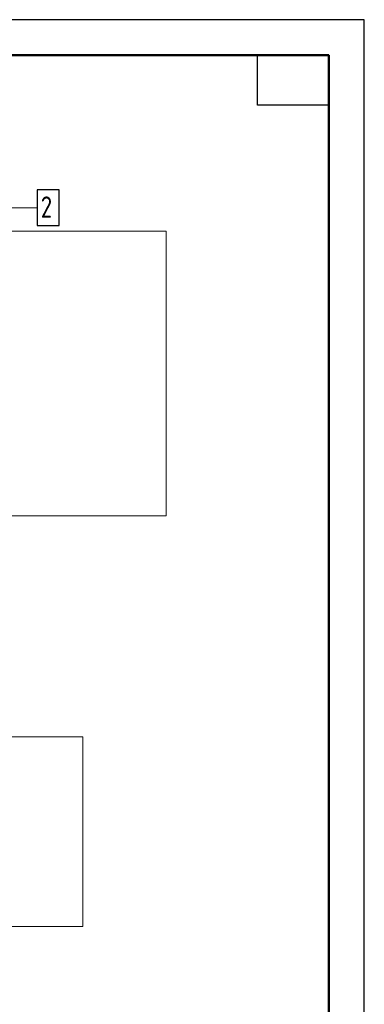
# Model space of a CAD drawing. Header units: millimetres. Extents: x 0 to 42000, y -59 to 29700.
# Tile 17 of 17: x 37155 to 42000, y 15863 to 29700. Entities that reach past the tile are written whole.
import ezdxf

# ---------------------------------------------------------------- set-up
doc = ezdxf.new("R2010")
doc.units = ezdxf.units.MM
doc.layers.add('Standard', color=7, linetype='Continuous', lineweight=25)
doc.layers.add('Обрамление П-обр. равн.', color=7, linetype='Continuous', lineweight=25)
doc.styles.add('ISOCPEUR', font='txt')

msp = doc.modelspace()

# ---------------------------------------------------------------- linework, layer by layer
at = {"layer": 'Standard', "color": 7, "linetype": 'Continuous', "lineweight": 35, "transparency": 33554687}
for p, q in [((41500, 27600), (41500, 20500)), ((41500, 27200), (41500, 20100))]:
    msp.add_line(p, q, dxfattribs=at)
at = {"layer": 'Standard', "color": 7, "linetype": 'Continuous', "lineweight": 50, "transparency": 33554687}
msp.add_line((41500, 27100), (41500, 23200), dxfattribs=at)
at = {"layer": 'Standard', "color": 7, "linetype": 'Continuous', "lineweight": 25, "transparency": 33554687}
for points in [[(0, 0), (42000, 0), (42000, 29700), (0, 29700), (0, 0)], [(41500, 29200), (41500, 28500), (40500, 28500), (40500, 29200), (41500, 29200)]]:
    msp.add_lwpolyline(points, close=True, dxfattribs=at)
at = {"layer": 'Standard', "color": 7, "linetype": 'Continuous', "lineweight": 50, "transparency": 33554687}
msp.add_lwpolyline([(2000, 29200), (41500, 29200), (41500, 500), (2000, 500), (2000, 29200)], close=True, dxfattribs=at)
at = {"layer": 'Standard', "color": 7, "linetype": 'Continuous', "lineweight": 13, "transparency": 33554687}
for points in [[(41500, 29200), (23822, 29200), (23822, 11522), (41500, 11522), (41500, 29200)], [(35177, 25774), (35177, 27057), (37395, 27057)]]:
    msp.add_lwpolyline(points, dxfattribs=at)
at = {"layer": 'Standard', "color": 254, "linetype": 'Continuous', "lineweight": 18, "true_color": 0xc4c4ff, "transparency": 33554687}
for points in [[(28229, 22727), (39213, 22727), (39213, 26727), (28229, 26727), (28229, 22727)], [(27817, 16956), (38044, 16956), (38044, 19623), (27817, 19623), (27817, 16956)]]:
    msp.add_lwpolyline(points, dxfattribs=at)
at = {"layer": 'Обрамление П-обр. равн.', "color": 7, "linetype": 'Continuous', "lineweight": 25, "transparency": 33554687}
msp.add_lwpolyline([(37401, 26807), (37711, 26807), (37711, 27307), (37401, 27307), (37401, 26807)], dxfattribs=at)

# ---------------------------------------------------------------- texts
at = {"layer": 'Обрамление П-обр. равн.', "color": 7, "linetype": 'Continuous', "lineweight": 13, "transparency": 33554687, "attachment_point": 7, "style": 'ISOCPEUR'}
for s, insert, char_height, width in [('\\W0.92;ø12 L=1310mm ', (35325, 27174), 220, 2058.24), ('\\W0.78;2', (37451, 26917), 300, 326.41)]:
    msp.add_mtext(s, dxfattribs=dict(at, insert=insert, char_height=char_height, width=width))

doc.saveas('drawing.dxf')
